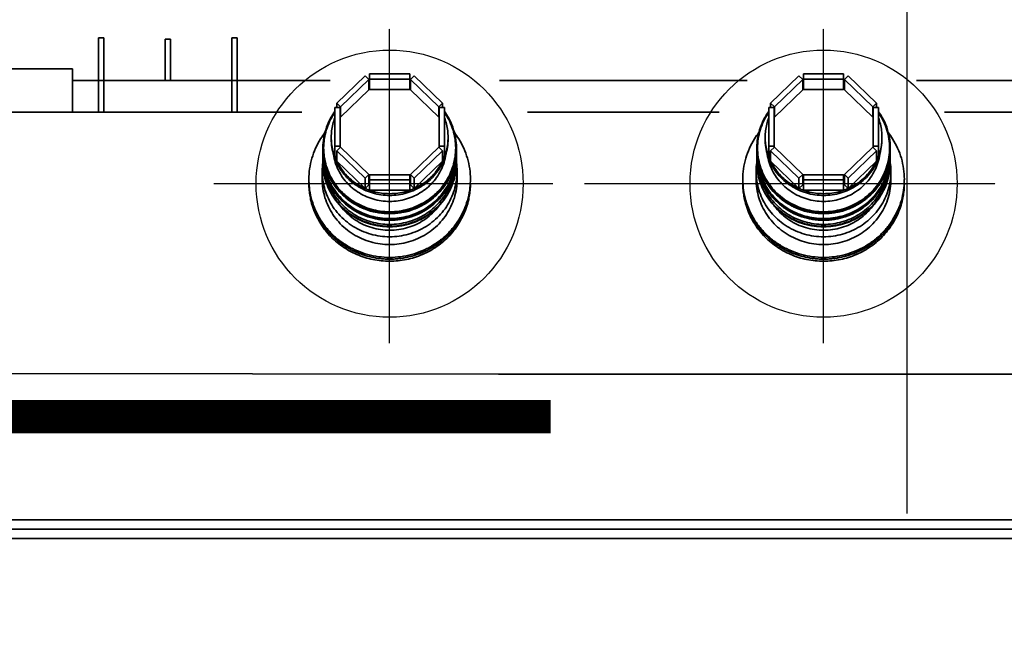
# Model space of a CAD drawing. Header units: inches. Extents: x -341304 to 31571016, y -692717 to 2132253.
# Tile 117 of 256: x 454671 to 457621, y -291339 to -289457. Entities that reach past the tile are written whole.
import ezdxf

# ---------------------------------------------------------------- set-up
doc = ezdxf.new("R2010")
doc.units = ezdxf.units.IN
doc.header["$MEASUREMENT"] = 0
for name, pattern in [('CENTER', [2, 1.25, -0.25, 0.25, -0.25]), ('CENTRE', [1.5, 0.75, -0.25, 0.25, -0.25]), ('DASHDOT', [1, 0.5, -0.25, 0, -0.25])]:
    doc.linetypes.add(name, pattern=pattern)

# ---------------------------------------------------------------- blocks, each defined once
blk = doc.blocks.new('tyyyy')
at = {"color": 230, "linetype": 'CENTER', "lineweight": 30, "ltscale": 0.8}
for p, q in [((-1270931, 587290.5), (-1270931, 588231.4)), ((-1269631, 587290.5), (-1269631, 588231.4)), ((-1271457.5, 587768), (-1270442, 587768)), ((-1270347.6, 587768), (-1269117, 587768))]:
    blk.add_line(p, q, dxfattribs=at)
at = {"color": 230, "linetype": 'Continuous', "lineweight": 35}
for p, q in [((-1271803.5, 587982.4), (-1271803.5, 588205.2)), ((-1271787.5, 588205.2), (-1271803.5, 588205.2)), ((-1271787.5, 587982.4), (-1271787.5, 588205.2)), ((-1271603.5, 588077.2), (-1271603.5, 588200.5)), ((-1271587.5, 588200.5), (-1271603.5, 588200.5)), ((-1271587.5, 588077.2), (-1271587.5, 588200.5)), ((-1271403.5, 587982.4), (-1271403.5, 588205.2)), ((-1271387.5, 588205.2), (-1271403.5, 588205.2)), ((-1271387.5, 587982.4), (-1271387.5, 588205.2)), ((-1272381, 588112.2), (-1271881, 588112.2)), ((-1271881, 588112.2), (-1271881, 587982.4)), ((-1271109.7, 588077.2), (-1271881, 588077.2)), ((-1271004.8, 588091.3), (-1271089.7, 588009.4)), ((-1271078.4, 587998.4), (-1270993.5, 588080.4)), ((-1270993.5, 588080.4), (-1271004.8, 588091.3)), ((-1270993.5, 588049.3), (-1270993.5, 588080.4)), ((-1270991, 588050.3), (-1270991, 588096.8)), ((-1270871, 588096.8), (-1270991, 588096.8)), ((-1270991, 588081.4), (-1270871, 588081.4)), ((-1270871, 588050.3), (-1270871, 588096.8)), ((-1270857.2, 588091.3), (-1270868.5, 588080.4)), ((-1270868.5, 588049.3), (-1270868.5, 588080.4)), ((-1270868.5, 588080.4), (-1270783.6, 587998.4)), ((-1270772.3, 588009.4), (-1270857.2, 588091.3)), ((-1269859.7, 588077.2), (-1270602.3, 588077.2)), ((-1269704.8, 588091.3), (-1269789.7, 588009.4)), ((-1269778.4, 587998.4), (-1269693.5, 588080.4)), ((-1269693.5, 588080.4), (-1269704.8, 588091.3)), ((-1269693.5, 588049.3), (-1269693.5, 588080.4)), ((-1269691, 588050.3), (-1269691, 588096.8)), ((-1269571, 588096.8), (-1269691, 588096.8)), ((-1269691, 588081.4), (-1269571, 588081.4)), ((-1269571, 588050.3), (-1269571, 588096.8)), ((-1269557.2, 588091.3), (-1269568.5, 588080.4)), ((-1269568.5, 588049.3), (-1269568.5, 588080.4)), ((-1269568.5, 588080.4), (-1269483.6, 587998.4)), ((-1269472.3, 588009.4), (-1269557.2, 588091.3)), ((-1268609.7, 588077.2), (-1269352.3, 588077.2)), ((-1271078.4, 587967.4), (-1270993.5, 588049.3)), ((-1270991, 588050.3), (-1270871, 588050.3)), ((-1270868.5, 588049.3), (-1270783.6, 587967.4)), ((-1269778.4, 587967.4), (-1269693.5, 588049.3)), ((-1269691, 588050.3), (-1269571, 588050.3)), ((-1269568.5, 588049.3), (-1269483.6, 587967.4)), ((-1271095.4, 587849), (-1271095.4, 587996)), ((-1271079.4, 587996), (-1271095.4, 587996)), ((-1271089.7, 587996), (-1271089.7, 588009.4)), ((-1271089.7, 588009.4), (-1271078.4, 587998.4)), ((-1271079.4, 587876.7), (-1271079.4, 587996)), ((-1271078.4, 587967.4), (-1271078.4, 587998.4)), ((-1270783.6, 587998.4), (-1270772.3, 588009.4)), ((-1270783.6, 587967.4), (-1270783.6, 587998.4)), ((-1270782.6, 587876.7), (-1270782.6, 587996)), ((-1270766.6, 587996), (-1270782.6, 587996)), ((-1270772.3, 587996), (-1270772.3, 588009.4)), ((-1270766.6, 587849), (-1270766.6, 587996)), ((-1269795.4, 587849), (-1269795.4, 587996)), ((-1269779.4, 587996), (-1269795.4, 587996)), ((-1269789.7, 587996), (-1269789.7, 588009.4)), ((-1269789.7, 588009.4), (-1269778.4, 587998.4)), ((-1269779.4, 587876.7), (-1269779.4, 587996)), ((-1269778.4, 587967.4), (-1269778.4, 587998.4)), ((-1269483.6, 587998.4), (-1269472.3, 588009.4)), ((-1269483.6, 587967.4), (-1269483.6, 587998.4)), ((-1269482.6, 587876.7), (-1269482.6, 587996)), ((-1269466.6, 587996), (-1269482.6, 587996)), ((-1269472.3, 587996), (-1269472.3, 588009.4)), ((-1269466.6, 587849), (-1269466.6, 587996)), ((-1271193.7, 587982.4), (-1273386, 587982.4)), ((-1271079.4, 587968.4), (-1271078.4, 587967.4)), ((-1270783.6, 587967.4), (-1270782.6, 587968.4)), ((-1269943.7, 587982.4), (-1270518.3, 587982.4)), ((-1269779.4, 587968.4), (-1269778.4, 587967.4)), ((-1269483.6, 587967.4), (-1269482.6, 587968.4)), ((-1268693.7, 587982.4), (-1269268.3, 587982.4)), ((-1271131, 587874.1), (-1271131, 587871.5)), ((-1271095.4, 587880.1), (-1271079.4, 587880.1)), ((-1271078.4, 587877.7), (-1271089.7, 587866.8)), ((-1270993.5, 587795.7), (-1271078.4, 587877.7)), ((-1270783.6, 587877.7), (-1270868.5, 587795.7)), ((-1270772.3, 587866.8), (-1270783.6, 587877.7)), ((-1270782.6, 587880.1), (-1270766.6, 587880.1)), ((-1270731, 587874.1), (-1270731, 587871.5)), ((-1269831, 587874.1), (-1269831, 587871.5)), ((-1269795.4, 587880.1), (-1269779.4, 587880.1)), ((-1269778.4, 587877.7), (-1269789.7, 587866.8)), ((-1269693.5, 587795.7), (-1269778.4, 587877.7)), ((-1269483.6, 587877.7), (-1269568.5, 587795.7)), ((-1269472.3, 587866.8), (-1269483.6, 587877.7)), ((-1269482.6, 587880.1), (-1269466.6, 587880.1)), ((-1269431, 587874.1), (-1269431, 587871.5)), ((-1271131, 587853.9), (-1271131, 587851.9)), ((-1271095.4, 587849), (-1271089.7, 587849)), ((-1271089.7, 587835.7), (-1271089.7, 587866.8)), ((-1271089.7, 587866.8), (-1271004.8, 587784.8)), ((-1270857.2, 587784.8), (-1270772.3, 587866.8)), ((-1270772.3, 587835.7), (-1270772.3, 587866.8)), ((-1270772.3, 587849), (-1270766.6, 587849)), ((-1270731, 587853.9), (-1270731, 587851.9)), ((-1269831, 587853.9), (-1269831, 587851.9)), ((-1269795.4, 587849), (-1269789.7, 587849)), ((-1269789.7, 587835.7), (-1269789.7, 587866.8)), ((-1269789.7, 587866.8), (-1269704.8, 587784.8)), ((-1269557.2, 587784.8), (-1269472.3, 587866.8)), ((-1269472.3, 587835.7), (-1269472.3, 587866.8)), ((-1269472.3, 587849), (-1269466.6, 587849)), ((-1269431, 587853.9), (-1269431, 587851.9)), ((-1271131, 587833.6), (-1271131, 587832.2)), ((-1271089.7, 587835.7), (-1271004.8, 587753.7)), ((-1270857.2, 587753.7), (-1270772.3, 587835.7)), ((-1270731, 587833.6), (-1270731, 587832.2)), ((-1269831, 587833.6), (-1269831, 587832.2)), ((-1269789.7, 587835.7), (-1269704.8, 587753.7)), ((-1269557.2, 587753.7), (-1269472.3, 587835.7)), ((-1269431, 587833.6), (-1269431, 587832.2)), ((-1271133, 587804.2), (-1271133, 587781)), ((-1271004.8, 587784.8), (-1270993.5, 587795.7)), ((-1271004.8, 587753.7), (-1271004.8, 587784.8)), ((-1270993.5, 587764.7), (-1270993.5, 587795.7)), ((-1270991, 587748.2), (-1270991, 587794.7)), ((-1270871, 587794.7), (-1270991, 587794.7)), ((-1270871, 587748.2), (-1270871, 587794.7)), ((-1270868.5, 587764.7), (-1270868.5, 587795.7)), ((-1270868.5, 587795.7), (-1270857.2, 587784.8)), ((-1270857.2, 587753.7), (-1270857.2, 587784.8)), ((-1270729, 587804.2), (-1270729, 587781)), ((-1269833, 587804.2), (-1269833, 587781)), ((-1269704.8, 587784.8), (-1269693.5, 587795.7)), ((-1269704.8, 587753.7), (-1269704.8, 587784.8)), ((-1269693.5, 587764.7), (-1269693.5, 587795.7)), ((-1269691, 587748.2), (-1269691, 587794.7)), ((-1269571, 587794.7), (-1269691, 587794.7)), ((-1269571, 587748.2), (-1269571, 587794.7)), ((-1269568.5, 587764.7), (-1269568.5, 587795.7)), ((-1269568.5, 587795.7), (-1269557.2, 587784.8)), ((-1269557.2, 587753.7), (-1269557.2, 587784.8)), ((-1269429, 587804.2), (-1269429, 587781)), ((-1271004.8, 587753.7), (-1270993.5, 587764.7)), ((-1270991, 587779.3), (-1270871, 587779.3)), ((-1270868.5, 587764.7), (-1270857.2, 587753.7)), ((-1269704.8, 587753.7), (-1269693.5, 587764.7)), ((-1269691, 587779.3), (-1269571, 587779.3)), ((-1269568.5, 587764.7), (-1269557.2, 587753.7)), ((-1270991, 587748.2), (-1270871, 587748.2)), ((-1269691, 587748.2), (-1269571, 587748.2)), ((-1270575.8, 587197.9), (-1273386, 587200.9)), ((-1270604.6, 587197.9), (-1268953, 587197.9)), ((-1266070.3, 586761.2), (-1272443.7, 586761.2)), ((-1265985.7, 586705.2), (-1272443.7, 586705.2))]:
    blk.add_line(p, q, dxfattribs=at)
at = {"color": 230, "linetype": 'CENTER', "lineweight": 35}
blk.add_line((-1265618.8, 586733.2), (-1272443.7, 586733.2), dxfattribs=at)
at = {"color": 230}
for centre in [(-1270931, 587768), (-1269631, 587768)]:
    blk.add_circle(centre, 400, dxfattribs=at)
at = {"color": 230, "linetype": 'Continuous', "lineweight": 35}
for points, start_tangent, end_tangent in [([(-1270993.5, 588064.9), (-1270991, 588065.8)], (0.938034, 0.346544), (0.943108, 0.332486)), ([(-1270871, 588065.8), (-1270868.5, 588064.9)], (0.943108, -0.332486), (0.938034, -0.346544)), ([(-1269693.5, 588064.9), (-1269691, 588065.8)], (0.938034, 0.346544), (0.943108, 0.332486)), ([(-1269571, 588065.8), (-1269568.5, 588064.9)], (0.943108, -0.332486), (0.938034, -0.346544)), ([(-1271131, 587875.1), (-1271128.3, 587905.9), (-1271120.2, 587936.8), (-1271106.9, 587966.1), (-1271095.9, 587983.5)], (0.005581, 0.999984), (0.578931, 0.815377)), ([(-1271128.8, 587874.9), (-1271126.8, 587902.1), (-1271120.8, 587928.7), (-1271110.9, 587954.3), (-1271097.4, 587978.2), (-1271095.6, 587980.9)], (0, 1), (0.567969, 0.82305)), ([(-1271106, 587907), (-1271104.8, 587926.7), (-1271101.3, 587946.1), (-1271095.4, 587965)], (0, 1), (0.353463, 0.935448)), ([(-1270766.6, 587965), (-1270760.7, 587946.1), (-1270757.2, 587926.7), (-1270756, 587907)], (0.353463, -0.935448), (0, -1)), ([(-1270766.4, 587980.9), (-1270764.6, 587978.2), (-1270751.1, 587954.3), (-1270741.2, 587928.7), (-1270735.2, 587902.1), (-1270733.2, 587874.9)], (0.567969, -0.82305), (0, -1)), ([(-1270766.1, 587983.5), (-1270755.1, 587966), (-1270741.8, 587936.8), (-1270733.7, 587905.9), (-1270731, 587875.1)], (0.578934, -0.815374), (0.005581, -0.999984)), ([(-1269831, 587875.1), (-1269828.3, 587905.9), (-1269820.2, 587936.8), (-1269806.9, 587966.1), (-1269795.9, 587983.5)], (0.005581, 0.999984), (0.578931, 0.815377)), ([(-1269828.8, 587874.9), (-1269826.8, 587902.1), (-1269820.8, 587928.7), (-1269810.9, 587954.3), (-1269797.4, 587978.2), (-1269795.6, 587980.9)], (0, 1), (0.567969, 0.82305)), ([(-1269806, 587907), (-1269804.8, 587926.7), (-1269801.3, 587946.1), (-1269795.4, 587965)], (0, 1), (0.353463, 0.935448)), ([(-1269466.6, 587965), (-1269460.7, 587946.1), (-1269457.2, 587926.7), (-1269456, 587907)], (0.353463, -0.935448), (0, -1)), ([(-1269466.4, 587980.9), (-1269464.6, 587978.2), (-1269451.1, 587954.3), (-1269441.2, 587928.7), (-1269435.2, 587902.1), (-1269433.2, 587874.9)], (0.567969, -0.82305), (0, -1)), ([(-1269466.1, 587983.5), (-1269455.1, 587966), (-1269441.8, 587936.8), (-1269433.7, 587905.9), (-1269431, 587875.1)], (0.578934, -0.815374), (0.005581, -0.999984)), ([(-1271173, 587781), (-1271170.7, 587812.8), (-1271164, 587844), (-1271153, 587874.1), (-1271137.8, 587902.4), (-1271124.8, 587921)], (0, 1), (0.612418, 0.790534)), ([(-1271106, 587907), (-1271105.9, 587901.8)], (0, -1), (0.031667, -0.999498)), ([(-1271106, 587901.8), (-1271104, 587876.6), (-1271098.2, 587852)], (0, -1), (0.304225, -0.9526)), ([(-1271105.9, 587901.8), (-1271104.8, 587887.3), (-1271101.3, 587867.9), (-1271095.4, 587849)], (0.031667, -0.999498), (0.353463, -0.935448)), ([(-1270766.6, 587849), (-1270760.7, 587867.9), (-1270757.2, 587887.3), (-1270756.1, 587901.8)], (0.353463, 0.935448), (0.031667, 0.999498)), ([(-1270763.8, 587852), (-1270758, 587876.6), (-1270756, 587901.8)], (0.304225, 0.9526), (0, 1)), ([(-1270756.1, 587901.8), (-1270756, 587907)], (0.031667, 0.999498), (0, 1)), ([(-1270737.2, 587921), (-1270724.2, 587902.4), (-1270709, 587874.1), (-1270698, 587844), (-1270691.3, 587812.8), (-1270689, 587781)], (0.612416, -0.790535), (0, -1)), ([(-1269873, 587781), (-1269870.7, 587812.8), (-1269864, 587844), (-1269853, 587874.1), (-1269837.8, 587902.4), (-1269824.8, 587921)], (0, 1), (0.612418, 0.790534)), ([(-1269806, 587907), (-1269805.9, 587901.8)], (0, -1), (0.031667, -0.999498)), ([(-1269806, 587901.8), (-1269804, 587876.6), (-1269798.2, 587852)], (0, -1), (0.304225, -0.9526)), ([(-1269805.9, 587901.8), (-1269804.8, 587887.3), (-1269801.3, 587867.9), (-1269795.4, 587849)], (0.031667, -0.999498), (0.353463, -0.935448)), ([(-1269466.6, 587849), (-1269460.7, 587867.9), (-1269457.2, 587887.3), (-1269456.1, 587901.8)], (0.353463, 0.935448), (0.031667, 0.999498)), ([(-1269463.8, 587852), (-1269458, 587876.6), (-1269456, 587901.8)], (0.304225, 0.9526), (0, 1)), ([(-1269456.1, 587901.8), (-1269456, 587907)], (0.031667, 0.999498), (0, 1)), ([(-1269437.2, 587921), (-1269424.2, 587902.4), (-1269409, 587874.1), (-1269398, 587844), (-1269391.3, 587812.8), (-1269389, 587781)], (0.612416, -0.790535), (0, -1)), ([(-1271131, 587874.1), (-1271131, 587875.1)], (0, 1), (0.005581, 0.999984)), ([(-1271131, 587874.1), (-1271131, 587871.5)], (0, -1), (0.013566, -0.999908)), ([(-1270731, 587871.5), (-1270733.7, 587839.7), (-1270741.8, 587808.8), (-1270755.1, 587779.5), (-1270773.1, 587752.8), (-1270795.5, 587729.2), (-1270821.6, 587709.6), (-1270850.7, 587694.4), (-1270881.9, 587684), (-1270914.5, 587678.7), (-1270947.6, 587678.7), (-1270980.2, 587684), (-1271011.4, 587694.4), (-1271040.5, 587709.6), (-1271066.5, 587729.3), (-1271088.9, 587752.8), (-1271106.9, 587779.5), (-1271120.2, 587808.8), (-1271128.3, 587839.7), (-1271131, 587871.5)], (0, -1), (0, 1)), ([(-1271131, 587871.5), (-1271129, 587844), (-1271122.9, 587817.1), (-1271112.9, 587791.3), (-1271099.3, 587767.1), (-1271082.2, 587745), (-1271062, 587725.5), (-1271039.1, 587709), (-1271014.1, 587695.8), (-1270987.3, 587686.2), (-1270959.5, 587680.3), (-1270931, 587678.4), (-1270902.5, 587680.3), (-1270874.7, 587686.2), (-1270847.9, 587695.8), (-1270822.9, 587709), (-1270800, 587725.5), (-1270779.9, 587745), (-1270762.8, 587767.1), (-1270749.1, 587791.3), (-1270739.1, 587817.1), (-1270733, 587844), (-1270731, 587871.5)], (0, -1), (0, 1)), ([(-1271131, 587871.5), (-1271130, 587855.2)], (0.013566, -0.999908), (0.100873, -0.994899)), ([(-1271128.8, 587874.9), (-1271126.8, 587847.7), (-1271120.8, 587821.1), (-1271110.9, 587795.6), (-1271097.4, 587771.6), (-1271080.5, 587749.8), (-1271060.5, 587730.6), (-1271037.9, 587714.2), (-1271013.2, 587701.2), (-1270986.7, 587691.6), (-1270959.1, 587685.8), (-1270931, 587683.9), (-1270902.9, 587685.8), (-1270875.3, 587691.6), (-1270848.8, 587701.2), (-1270824.1, 587714.2), (-1270801.5, 587730.6), (-1270781.5, 587749.8), (-1270764.6, 587771.6), (-1270751.1, 587795.6), (-1270741.2, 587821.1), (-1270735.2, 587847.7), (-1270733.2, 587874.9)], (0, -1), (0, 1)), ([(-1270732, 587855.2), (-1270731, 587871.5)], (0.100827, 0.994904), (0.013566, 0.999908)), ([(-1270731, 587875.1), (-1270731, 587874.1)], (0.005581, -0.999984), (0, -1)), ([(-1270731, 587871.5), (-1270731, 587874.1)], (0.013566, 0.999908), (0, 1)), ([(-1269831, 587874.1), (-1269831, 587875.1)], (0, 1), (0.005581, 0.999984)), ([(-1269831, 587874.1), (-1269831, 587871.5)], (0, -1), (0.013566, -0.999908)), ([(-1269431, 587871.5), (-1269433.7, 587839.7), (-1269441.8, 587808.8), (-1269455.1, 587779.5), (-1269473.1, 587752.8), (-1269495.5, 587729.2), (-1269521.6, 587709.6), (-1269550.7, 587694.4), (-1269581.9, 587684), (-1269614.5, 587678.7), (-1269647.6, 587678.7), (-1269680.2, 587684), (-1269711.4, 587694.4), (-1269740.5, 587709.6), (-1269766.5, 587729.3), (-1269788.9, 587752.8), (-1269806.9, 587779.5), (-1269820.2, 587808.8), (-1269828.3, 587839.7), (-1269831, 587871.5)], (0, -1), (0, 1)), ([(-1269831, 587871.5), (-1269829, 587844), (-1269822.9, 587817.1), (-1269812.9, 587791.3), (-1269799.3, 587767.1), (-1269782.2, 587745), (-1269762, 587725.5), (-1269739.1, 587709), (-1269714.1, 587695.8), (-1269687.3, 587686.2), (-1269659.5, 587680.3), (-1269631, 587678.4), (-1269602.5, 587680.3), (-1269574.7, 587686.2), (-1269547.9, 587695.8), (-1269522.9, 587709), (-1269500, 587725.5), (-1269479.9, 587745), (-1269462.8, 587767.1), (-1269449.1, 587791.3), (-1269439.1, 587817.1), (-1269433, 587844), (-1269431, 587871.5)], (0, -1), (0, 1)), ([(-1269831, 587871.5), (-1269830, 587855.2)], (0.013566, -0.999908), (0.100873, -0.994899)), ([(-1269828.8, 587874.9), (-1269826.8, 587847.7), (-1269820.8, 587821.1), (-1269810.9, 587795.6), (-1269797.4, 587771.6), (-1269780.5, 587749.8), (-1269760.5, 587730.6), (-1269737.9, 587714.2), (-1269713.2, 587701.2), (-1269686.7, 587691.6), (-1269659.1, 587685.8), (-1269631, 587683.9), (-1269602.9, 587685.8), (-1269575.3, 587691.6), (-1269548.8, 587701.2), (-1269524.1, 587714.2), (-1269501.5, 587730.6), (-1269481.5, 587749.8), (-1269464.6, 587771.6), (-1269451.1, 587795.6), (-1269441.2, 587821.1), (-1269435.2, 587847.7), (-1269433.2, 587874.9)], (0, -1), (0, 1)), ([(-1269432, 587855.2), (-1269431, 587871.5)], (0.100827, 0.994904), (0.013566, 0.999908)), ([(-1269431, 587875.1), (-1269431, 587874.1)], (0.005581, -0.999984), (0, -1)), ([(-1269431, 587871.5), (-1269431, 587874.1)], (0.013566, 0.999908), (0, 1)), ([(-1271131, 587854.8), (-1271130.8, 587862.7)], (0.004868, 0.999988), (0.047504, 0.998871)), ([(-1271131, 587853.9), (-1271131, 587854.8)], (0, 1), (0.004868, 0.999988)), ([(-1271131, 587853.9), (-1271131, 587851.9)], (0, -1), (0.010668, -0.999943)), ([(-1270731, 587851.9), (-1270733.7, 587820), (-1270741.8, 587789.1), (-1270755.1, 587759.8), (-1270773.1, 587733.1), (-1270795.5, 587709.6), (-1270821.6, 587689.9), (-1270850.7, 587674.7), (-1270881.9, 587664.3), (-1270914.5, 587659.1), (-1270947.6, 587659.1), (-1270980.2, 587664.3), (-1271011.4, 587674.7), (-1271040.5, 587690), (-1271066.5, 587709.6), (-1271088.9, 587733.1), (-1271106.9, 587759.9), (-1271120.2, 587789.1), (-1271128.3, 587820.1), (-1271131, 587851.9)], (0, -1), (0, 1)), ([(-1271131, 587851.9), (-1271130.4, 587839)], (0.010668, -0.999943), (0.079394, -0.996843)), ([(-1271131, 587851.9), (-1271129, 587824.4), (-1271122.9, 587797.4), (-1271112.9, 587771.6), (-1271099.3, 587747.4), (-1271082.2, 587725.4), (-1271062, 587705.9), (-1271039.1, 587689.3), (-1271014.1, 587676.1), (-1270987.3, 587666.5), (-1270959.5, 587660.6), (-1270931, 587658.7), (-1270902.5, 587660.6), (-1270874.7, 587666.5), (-1270847.9, 587676.1), (-1270822.9, 587689.3), (-1270800, 587705.9), (-1270779.9, 587725.4), (-1270762.8, 587747.4), (-1270749.1, 587771.6), (-1270739.1, 587797.4), (-1270733, 587824.4), (-1270731, 587851.9)], (0, -1), (0, 1)), ([(-1271131, 587833.6), (-1271130.8, 587842.8)], (0, 1), (0.049097, 0.998794)), ([(-1271130.4, 587839), (-1271129, 587826.4), (-1271128.8, 587825.3)], (0.079394, -0.996843), (0.15289, -0.988243)), ([(-1271130, 587855.2), (-1271129, 587846.6), (-1271128.9, 587845.9)], (0.100873, -0.994899), (0.151091, -0.98852)), ([(-1271128.9, 587845.9), (-1271122.9, 587819.6), (-1271112.9, 587793.8), (-1271099.3, 587769.6), (-1271082.2, 587747.6), (-1271062, 587728.1), (-1271039.1, 587711.6), (-1271014.1, 587698.3), (-1270987.3, 587688.7), (-1270959.5, 587682.9), (-1270931, 587680.9), (-1270902.5, 587682.9), (-1270874.7, 587688.7), (-1270847.9, 587698.3), (-1270822.9, 587711.6), (-1270800, 587728.1), (-1270779.9, 587747.6), (-1270762.8, 587769.6), (-1270749.1, 587793.8), (-1270739.1, 587819.6), (-1270733.1, 587845.9)], (0.151091, -0.98852), (0.151097, 0.988519)), ([(-1271100.1, 587858.9), (-1271099.6, 587855), (-1271093.9, 587831), (-1271084.6, 587808.1), (-1271071.9, 587786.8), (-1271056, 587767.6), (-1271037.3, 587750.8), (-1271016.2, 587737), (-1270993.3, 587726.3), (-1270968.9, 587719), (-1270943.7, 587715.4), (-1270918.3, 587715.4), (-1270893.1, 587719), (-1270868.7, 587726.3), (-1270845.8, 587737), (-1270824.7, 587750.8), (-1270806, 587767.6), (-1270790.2, 587786.8), (-1270777.4, 587808.1), (-1270768.1, 587831), (-1270762.4, 587855), (-1270761.9, 587858.9)], (0.129491, -0.991581), (0.129491, 0.991581)), ([(-1271098.2, 587852), (-1271097, 587848.4)], (0.304225, -0.9526), (0.326104, -0.945334)), ([(-1271097, 587848.4), (-1271091.7, 587834.9)], (0.326104, -0.945334), (0.407764, -0.913088)), ([(-1271095.4, 587849), (-1271092.7, 587842.3), (-1271089.7, 587835.7)], (0.353463, -0.935448), (0.433928, -0.900948)), ([(-1270772.3, 587835.7), (-1270769.3, 587842.3), (-1270766.6, 587849)], (0.433928, 0.900948), (0.353463, 0.935448)), ([(-1270770.3, 587834.9), (-1270765, 587848.4)], (0.407764, 0.913088), (0.326104, 0.945334)), ([(-1270765, 587848.4), (-1270763.8, 587852)], (0.326104, 0.945334), (0.304225, 0.9526)), ([(-1270733.2, 587825.3), (-1270733, 587826.4), (-1270731.6, 587839)], (0.152896, 0.988242), (0.079358, 0.996846)), ([(-1270733.1, 587845.9), (-1270733, 587846.6), (-1270732, 587855.2)], (0.151097, 0.988519), (0.100827, 0.994904)), ([(-1270731.6, 587839), (-1270731, 587851.9)], (0.079358, 0.996846), (0.010668, 0.999943)), ([(-1270731.2, 587862.7), (-1270731, 587854.8)], (0.047507, -0.998871), (0.004868, -0.999988)), ([(-1270731.2, 587842.8), (-1270731, 587833.6)], (0.049101, -0.998794), (0, -1)), ([(-1270731, 587854.8), (-1270731, 587853.9)], (0.004868, -0.999988), (0, -1)), ([(-1270731, 587851.9), (-1270731, 587853.9)], (0.010668, 0.999943), (0, 1)), ([(-1269831, 587854.8), (-1269830.8, 587862.7)], (0.004868, 0.999988), (0.047504, 0.998871)), ([(-1269831, 587853.9), (-1269831, 587854.8)], (0, 1), (0.004868, 0.999988)), ([(-1269831, 587853.9), (-1269831, 587851.9)], (0, -1), (0.010668, -0.999943)), ([(-1269431, 587851.9), (-1269433.7, 587820), (-1269441.8, 587789.1), (-1269455.1, 587759.8), (-1269473.1, 587733.1), (-1269495.5, 587709.6), (-1269521.6, 587689.9), (-1269550.7, 587674.7), (-1269581.9, 587664.3), (-1269614.5, 587659.1), (-1269647.6, 587659.1), (-1269680.2, 587664.3), (-1269711.4, 587674.7), (-1269740.5, 587690), (-1269766.5, 587709.6), (-1269788.9, 587733.1), (-1269806.9, 587759.9), (-1269820.2, 587789.1), (-1269828.3, 587820.1), (-1269831, 587851.9)], (0, -1), (0, 1)), ([(-1269831, 587851.9), (-1269830.4, 587839)], (0.010668, -0.999943), (0.079394, -0.996843)), ([(-1269831, 587851.9), (-1269829, 587824.4), (-1269822.9, 587797.4), (-1269812.9, 587771.6), (-1269799.3, 587747.4), (-1269782.2, 587725.4), (-1269762, 587705.9), (-1269739.1, 587689.3), (-1269714.1, 587676.1), (-1269687.3, 587666.5), (-1269659.5, 587660.6), (-1269631, 587658.7), (-1269602.5, 587660.6), (-1269574.7, 587666.5), (-1269547.9, 587676.1), (-1269522.9, 587689.3), (-1269500, 587705.9), (-1269479.9, 587725.4), (-1269462.8, 587747.4), (-1269449.1, 587771.6), (-1269439.1, 587797.4), (-1269433, 587824.4), (-1269431, 587851.9)], (0, -1), (0, 1)), ([(-1269831, 587833.6), (-1269830.8, 587842.8)], (0, 1), (0.049097, 0.998794)), ([(-1269830.4, 587839), (-1269829, 587826.4), (-1269828.8, 587825.3)], (0.079394, -0.996843), (0.15289, -0.988243)), ([(-1269830, 587855.2), (-1269829, 587846.6), (-1269828.9, 587845.9)], (0.100873, -0.994899), (0.151091, -0.98852)), ([(-1269828.9, 587845.9), (-1269822.9, 587819.6), (-1269812.9, 587793.8), (-1269799.3, 587769.6), (-1269782.2, 587747.6), (-1269762, 587728.1), (-1269739.1, 587711.6), (-1269714.1, 587698.3), (-1269687.3, 587688.7), (-1269659.5, 587682.9), (-1269631, 587680.9), (-1269602.5, 587682.9), (-1269574.7, 587688.7), (-1269547.9, 587698.3), (-1269522.9, 587711.6), (-1269500, 587728.1), (-1269479.9, 587747.6), (-1269462.8, 587769.6), (-1269449.1, 587793.8), (-1269439.1, 587819.6), (-1269433.1, 587845.9)], (0.151091, -0.98852), (0.151097, 0.988519)), ([(-1269800.1, 587858.9), (-1269799.6, 587855), (-1269793.9, 587831), (-1269784.6, 587808.1), (-1269771.9, 587786.8), (-1269756, 587767.6), (-1269737.3, 587750.8), (-1269716.2, 587737), (-1269693.3, 587726.3), (-1269668.9, 587719), (-1269643.7, 587715.4), (-1269618.3, 587715.4), (-1269593.1, 587719), (-1269568.7, 587726.3), (-1269545.8, 587737), (-1269524.7, 587750.8), (-1269506, 587767.6), (-1269490.2, 587786.8), (-1269477.4, 587808.1), (-1269468.1, 587831), (-1269462.4, 587855), (-1269461.9, 587858.9)], (0.129491, -0.991581), (0.129491, 0.991581)), ([(-1269798.2, 587852), (-1269797, 587848.4)], (0.304225, -0.9526), (0.326104, -0.945334)), ([(-1269797, 587848.4), (-1269791.7, 587834.9)], (0.326104, -0.945334), (0.407764, -0.913088)), ([(-1269795.4, 587849), (-1269792.7, 587842.3), (-1269789.7, 587835.7)], (0.353463, -0.935448), (0.433928, -0.900948)), ([(-1269472.3, 587835.7), (-1269469.3, 587842.3), (-1269466.6, 587849)], (0.433928, 0.900948), (0.353463, 0.935448)), ([(-1269470.3, 587834.9), (-1269465, 587848.4)], (0.407764, 0.913088), (0.326104, 0.945334)), ([(-1269465, 587848.4), (-1269463.8, 587852)], (0.326104, 0.945334), (0.304225, 0.9526)), ([(-1269433.2, 587825.3), (-1269433, 587826.4), (-1269431.6, 587839)], (0.152896, 0.988242), (0.079358, 0.996846)), ([(-1269433.1, 587845.9), (-1269433, 587846.6), (-1269432, 587855.2)], (0.151097, 0.988519), (0.100827, 0.994904)), ([(-1269431.6, 587839), (-1269431, 587851.9)], (0.079358, 0.996846), (0.010668, 0.999943)), ([(-1269431.2, 587862.7), (-1269431, 587854.8)], (0.047507, -0.998871), (0.004868, -0.999988)), ([(-1269431.2, 587842.8), (-1269431, 587833.6)], (0.049101, -0.998794), (0, -1)), ([(-1269431, 587854.8), (-1269431, 587853.9)], (0.004868, -0.999988), (0, -1)), ([(-1269431, 587851.9), (-1269431, 587853.9)], (0.010668, 0.999943), (0, 1)), ([(-1271133, 587804.2), (-1271131, 587831.8)], (0, 1), (0.145867, 0.989304)), ([(-1271131, 587833.6), (-1271131, 587832.2)], (0, -1), (0.007416, -0.999972)), ([(-1270731, 587832.2), (-1270733.7, 587800.4), (-1270741.8, 587769.4), (-1270755.1, 587740.2), (-1270773.1, 587713.4), (-1270795.5, 587689.9), (-1270821.6, 587670.3), (-1270850.7, 587655), (-1270881.9, 587644.7), (-1270914.5, 587639.4), (-1270947.6, 587639.4), (-1270980.2, 587644.7), (-1271011.4, 587655.1), (-1271040.5, 587670.3), (-1271066.5, 587689.9), (-1271088.9, 587713.4), (-1271106.9, 587740.2), (-1271120.2, 587769.4), (-1271128.3, 587800.4), (-1271131, 587832.2)], (0, -1), (0, 1)), ([(-1271131, 587832.2), (-1271130.7, 587823.3)], (0.007416, -0.999972), (0.055235, -0.998473)), ([(-1271131, 587832.2), (-1271129, 587804.7), (-1271122.9, 587777.8), (-1271112.9, 587751.9), (-1271099.3, 587727.8), (-1271082.2, 587705.7), (-1271062, 587686.2), (-1271039.1, 587669.7), (-1271014.1, 587656.5), (-1270987.3, 587646.8), (-1270959.5, 587641), (-1270931, 587639), (-1270902.5, 587641), (-1270874.7, 587646.8), (-1270847.9, 587656.5), (-1270822.9, 587669.7), (-1270800, 587686.2), (-1270779.9, 587705.7), (-1270762.8, 587727.8), (-1270749.1, 587751.9), (-1270739.1, 587777.8), (-1270733, 587804.7), (-1270731, 587832.2)], (0, -1), (0, 1)), ([(-1271130.7, 587823.3), (-1271129, 587806.1), (-1271128.7, 587804.6)], (0.055235, -0.998473), (0.154908, -0.987929)), ([(-1271128.8, 587825.3), (-1271123, 587799.8)], (0.15289, -0.988243), (0.288798, -0.95739)), ([(-1271128.3, 587837.9), (-1271127, 587827.4), (-1271121, 587800.7), (-1271111.2, 587775.1), (-1271097.6, 587751.2), (-1271080.7, 587729.3), (-1271060.7, 587710), (-1271038.1, 587693.7), (-1271013.3, 587680.6), (-1270986.8, 587671), (-1270959.2, 587665.2), (-1270931, 587663.3), (-1270902.8, 587665.2), (-1270875.2, 587671), (-1270848.7, 587680.6), (-1270823.9, 587693.7), (-1270801.3, 587710), (-1270781.3, 587729.3), (-1270764.4, 587751.2), (-1270750.8, 587775.1), (-1270741, 587800.7), (-1270735, 587827.4), (-1270733.7, 587837.9)], (0.090144, -0.995929), (0.090148, 0.995928)), ([(-1271091.7, 587834.9), (-1271088.7, 587828.5), (-1271075.6, 587806.6), (-1271059.3, 587786.8), (-1271040.1, 587769.7), (-1271018.5, 587755.4), (-1270994.9, 587744.5), (-1270969.9, 587737), (-1270944.1, 587733.3), (-1270917.9, 587733.3), (-1270892.1, 587737), (-1270867.1, 587744.5), (-1270843.5, 587755.4), (-1270821.9, 587769.7), (-1270802.7, 587786.8), (-1270786.4, 587806.6), (-1270773.3, 587828.5), (-1270770.3, 587834.9)], (0.407764, -0.913088), (0.407764, 0.913088)), ([(-1271089.7, 587835.7), (-1271077.8, 587815), (-1271063.1, 587796.1), (-1271045.8, 587779.4), (-1271026.2, 587765.2), (-1271004.8, 587753.7)], (0.433928, -0.900948), (0.912136, -0.409888)), ([(-1270857.2, 587753.7), (-1270835.8, 587765.2), (-1270816.2, 587779.4), (-1270798.9, 587796.1), (-1270784.2, 587815), (-1270772.3, 587835.7)], (0.912136, 0.409888), (0.433928, 0.900948)), ([(-1270739, 587799.8), (-1270733.2, 587825.3)], (0.288726, 0.957412), (0.152896, 0.988242)), ([(-1270733.3, 587804.6), (-1270733, 587806.1), (-1270731.3, 587823.3)], (0.154914, 0.987928), (0.05521, 0.998475)), ([(-1270731.3, 587823.3), (-1270731, 587832.2)], (0.05521, 0.998475), (0.007416, 0.999972)), ([(-1270731, 587832.2), (-1270731, 587833.6)], (0.007416, 0.999972), (0, 1)), ([(-1270731, 587831.8), (-1270729, 587804.2)], (0.145867, -0.989304), (0, -1)), ([(-1269833, 587804.2), (-1269831, 587831.8)], (0, 1), (0.145867, 0.989304)), ([(-1269831, 587833.6), (-1269831, 587832.2)], (0, -1), (0.007416, -0.999972)), ([(-1269431, 587832.2), (-1269433.7, 587800.4), (-1269441.8, 587769.4), (-1269455.1, 587740.2), (-1269473.1, 587713.4), (-1269495.5, 587689.9), (-1269521.6, 587670.3), (-1269550.7, 587655), (-1269581.9, 587644.7), (-1269614.5, 587639.4), (-1269647.6, 587639.4), (-1269680.2, 587644.7), (-1269711.4, 587655.1), (-1269740.5, 587670.3), (-1269766.5, 587689.9), (-1269788.9, 587713.4), (-1269806.9, 587740.2), (-1269820.2, 587769.4), (-1269828.3, 587800.4), (-1269831, 587832.2)], (0, -1), (0, 1)), ([(-1269831, 587832.2), (-1269830.7, 587823.3)], (0.007416, -0.999972), (0.055235, -0.998473)), ([(-1269831, 587832.2), (-1269829, 587804.7), (-1269822.9, 587777.8), (-1269812.9, 587751.9), (-1269799.3, 587727.8), (-1269782.2, 587705.7), (-1269762, 587686.2), (-1269739.1, 587669.7), (-1269714.1, 587656.5), (-1269687.3, 587646.8), (-1269659.5, 587641), (-1269631, 587639), (-1269602.5, 587641), (-1269574.7, 587646.8), (-1269547.9, 587656.5), (-1269522.9, 587669.7), (-1269500, 587686.2), (-1269479.9, 587705.7), (-1269462.8, 587727.8), (-1269449.1, 587751.9), (-1269439.1, 587777.8), (-1269433, 587804.7), (-1269431, 587832.2)], (0, -1), (0, 1)), ([(-1269830.7, 587823.3), (-1269829, 587806.1), (-1269828.7, 587804.6)], (0.055235, -0.998473), (0.154908, -0.987929)), ([(-1269828.8, 587825.3), (-1269823, 587799.8)], (0.15289, -0.988243), (0.288798, -0.95739)), ([(-1269828.3, 587837.9), (-1269827, 587827.4), (-1269821, 587800.7), (-1269811.2, 587775.1), (-1269797.6, 587751.2), (-1269780.7, 587729.3), (-1269760.7, 587710), (-1269738.1, 587693.7), (-1269713.3, 587680.6), (-1269686.8, 587671), (-1269659.2, 587665.2), (-1269631, 587663.3), (-1269602.8, 587665.2), (-1269575.2, 587671), (-1269548.7, 587680.6), (-1269523.9, 587693.7), (-1269501.3, 587710), (-1269481.3, 587729.3), (-1269464.4, 587751.2), (-1269450.8, 587775.1), (-1269441, 587800.7), (-1269435, 587827.4), (-1269433.7, 587837.9)], (0.090144, -0.995929), (0.090148, 0.995928)), ([(-1269791.7, 587834.9), (-1269788.7, 587828.5), (-1269775.6, 587806.6), (-1269759.3, 587786.8), (-1269740.1, 587769.7), (-1269718.5, 587755.4), (-1269694.9, 587744.5), (-1269669.9, 587737), (-1269644.1, 587733.3), (-1269617.9, 587733.3), (-1269592.1, 587737), (-1269567.1, 587744.5), (-1269543.5, 587755.4), (-1269521.9, 587769.7), (-1269502.7, 587786.8), (-1269486.4, 587806.6), (-1269473.3, 587828.5), (-1269470.3, 587834.9)], (0.407764, -0.913088), (0.407764, 0.913088)), ([(-1269789.7, 587835.7), (-1269777.8, 587815), (-1269763.1, 587796.1), (-1269745.8, 587779.4), (-1269726.2, 587765.2), (-1269704.8, 587753.7)], (0.433928, -0.900948), (0.912136, -0.409888)), ([(-1269557.2, 587753.7), (-1269535.8, 587765.2), (-1269516.2, 587779.4), (-1269498.9, 587796.1), (-1269484.2, 587815), (-1269472.3, 587835.7)], (0.912136, 0.409888), (0.433928, 0.900948)), ([(-1269439, 587799.8), (-1269433.2, 587825.3)], (0.288726, 0.957412), (0.152896, 0.988242)), ([(-1269433.3, 587804.6), (-1269433, 587806.1), (-1269431.3, 587823.3)], (0.154914, 0.987928), (0.05521, 0.998475)), ([(-1269431.3, 587823.3), (-1269431, 587832.2)], (0.05521, 0.998475), (0.007416, 0.999972)), ([(-1269431, 587832.2), (-1269431, 587833.6)], (0.007416, 0.999972), (0, 1)), ([(-1269431, 587831.8), (-1269429, 587804.2)], (0.145867, -0.989304), (0, -1)), ([(-1271173, 587781), (-1271172.9, 587775.8)], (0, -1), (0.022892, -0.999738)), ([(-1271133, 587804.2), (-1271131.6, 587781)], (0, -1), (0.122981, -0.992409)), ([(-1271133, 587781), (-1271130.9, 587753.2), (-1271124.8, 587726), (-1271114.7, 587699.9), (-1271100.9, 587675.5), (-1271083.7, 587653.2), (-1271063.3, 587633.5), (-1271040.2, 587616.8), (-1271014.9, 587603.5), (-1270987.9, 587593.7), (-1270959.7, 587587.8), (-1270931, 587585.8), (-1270902.3, 587587.8), (-1270874.1, 587593.7), (-1270847.1, 587603.5), (-1270821.8, 587616.8), (-1270798.7, 587633.5), (-1270778.3, 587653.2), (-1270761.1, 587675.5), (-1270747.3, 587699.9), (-1270737.2, 587726), (-1270731.1, 587753.2), (-1270729, 587781)], (0, -1), (0, 1)), ([(-1271131.6, 587781), (-1271130.9, 587776.5), (-1271124.8, 587749.3), (-1271114.7, 587723.2), (-1271100.9, 587698.8), (-1271083.7, 587676.5), (-1271063.3, 587656.8), (-1271040.2, 587640.1), (-1271014.9, 587626.8), (-1270987.9, 587617), (-1270959.7, 587611.1), (-1270931, 587609.1), (-1270902.3, 587611.1), (-1270874.1, 587617), (-1270847.1, 587626.8), (-1270821.8, 587640.1), (-1270798.7, 587656.8), (-1270778.3, 587676.5), (-1270761.1, 587698.8), (-1270747.3, 587723.2), (-1270737.2, 587749.3), (-1270731.1, 587776.5), (-1270730.4, 587781)], (0.122981, -0.992409), (0.122981, 0.992409)), ([(-1271128.7, 587804.6), (-1271124.3, 587783.8)], (0.154908, -0.987929), (0.265902, -0.964)), ([(-1271124.3, 587783.8), (-1271122.9, 587779.2), (-1271122.5, 587777.7)], (0.265902, -0.964), (0.298428, -0.954432)), ([(-1271123.4, 587799.7), (-1271118.9, 587781.9), (-1271109.2, 587756.6), (-1271095.8, 587732.9), (-1271079, 587711.3), (-1271059.3, 587692.2), (-1271036.9, 587676), (-1271012.4, 587663.1), (-1270986.2, 587653.6), (-1270958.9, 587647.9), (-1270931, 587646), (-1270903.1, 587647.9), (-1270875.8, 587653.6), (-1270849.6, 587663.1), (-1270825.1, 587676), (-1270802.7, 587692.2), (-1270783, 587711.3), (-1270766.2, 587732.9), (-1270752.8, 587756.6), (-1270743.1, 587781.9), (-1270738.6, 587799.7)], (0.193777, -0.981046), (0.193701, 0.981061)), ([(-1271123, 587799.8), (-1271122.9, 587799.3)], (0.288798, -0.95739), (0.291489, -0.956574)), ([(-1271122.9, 587799.3), (-1271112.9, 587773.6), (-1271099.3, 587749.4), (-1271082.2, 587727.4), (-1271062, 587707.9), (-1271039.1, 587691.3), (-1271014.1, 587678.1), (-1270987.3, 587668.5), (-1270959.5, 587662.6), (-1270931, 587660.7), (-1270902.5, 587662.6), (-1270874.7, 587668.5), (-1270847.9, 587678.1), (-1270822.9, 587691.3), (-1270800, 587707.9), (-1270779.9, 587727.4), (-1270762.8, 587749.4), (-1270749.1, 587773.6), (-1270739.1, 587799.3)], (0.291489, -0.956574), (0.291512, 0.956567)), ([(-1270739.5, 587777.7), (-1270739.1, 587779.2), (-1270737.7, 587783.9)], (0.298453, 0.954424), (0.265848, 0.964015)), ([(-1270739.1, 587799.3), (-1270739, 587799.8)], (0.291512, 0.956567), (0.288726, 0.957412)), ([(-1270737.7, 587783.9), (-1270733.3, 587804.6)], (0.265848, 0.964015), (0.154914, 0.987928)), ([(-1270730.4, 587781), (-1270729, 587804.2)], (0.122981, 0.992409), (0, 1)), ([(-1270689.1, 587775.8), (-1270689, 587781)], (0.022892, 0.999738), (0, 1)), ([(-1269873, 587781), (-1269872.9, 587775.8)], (0, -1), (0.022892, -0.999738)), ([(-1269833, 587804.2), (-1269831.6, 587781)], (0, -1), (0.122981, -0.992409)), ([(-1269833, 587781), (-1269830.9, 587753.2), (-1269824.8, 587726), (-1269814.7, 587699.9), (-1269800.9, 587675.5), (-1269783.7, 587653.2), (-1269763.3, 587633.5), (-1269740.2, 587616.8), (-1269714.9, 587603.5), (-1269687.9, 587593.7), (-1269659.7, 587587.8), (-1269631, 587585.8), (-1269602.3, 587587.8), (-1269574.1, 587593.7), (-1269547.1, 587603.5), (-1269521.8, 587616.8), (-1269498.7, 587633.5), (-1269478.3, 587653.2), (-1269461.1, 587675.5), (-1269447.3, 587699.9), (-1269437.2, 587726), (-1269431.1, 587753.2), (-1269429, 587781)], (0, -1), (0, 1)), ([(-1269831.6, 587781), (-1269830.9, 587776.5), (-1269824.8, 587749.3), (-1269814.7, 587723.2), (-1269800.9, 587698.8), (-1269783.7, 587676.5), (-1269763.3, 587656.8), (-1269740.2, 587640.1), (-1269714.9, 587626.8), (-1269687.9, 587617), (-1269659.7, 587611.1), (-1269631, 587609.1), (-1269602.3, 587611.1), (-1269574.1, 587617), (-1269547.1, 587626.8), (-1269521.8, 587640.1), (-1269498.7, 587656.8), (-1269478.3, 587676.5), (-1269461.1, 587698.8), (-1269447.3, 587723.2), (-1269437.2, 587749.3), (-1269431.1, 587776.5), (-1269430.4, 587781)], (0.122981, -0.992409), (0.122981, 0.992409)), ([(-1269828.7, 587804.6), (-1269824.3, 587783.8)], (0.154908, -0.987929), (0.265902, -0.964)), ([(-1269824.3, 587783.8), (-1269822.9, 587779.2), (-1269822.5, 587777.7)], (0.265902, -0.964), (0.298428, -0.954432)), ([(-1269823.4, 587799.7), (-1269818.9, 587781.9), (-1269809.2, 587756.6), (-1269795.8, 587732.9), (-1269779, 587711.3), (-1269759.3, 587692.2), (-1269736.9, 587676), (-1269712.4, 587663.1), (-1269686.2, 587653.6), (-1269658.9, 587647.9), (-1269631, 587646), (-1269603.1, 587647.9), (-1269575.8, 587653.6), (-1269549.6, 587663.1), (-1269525.1, 587676), (-1269502.7, 587692.2), (-1269483, 587711.3), (-1269466.2, 587732.9), (-1269452.8, 587756.6), (-1269443.1, 587781.9), (-1269438.6, 587799.7)], (0.193777, -0.981046), (0.193701, 0.981061)), ([(-1269823, 587799.8), (-1269822.9, 587799.3)], (0.288798, -0.95739), (0.291489, -0.956574)), ([(-1269822.9, 587799.3), (-1269812.9, 587773.6), (-1269799.3, 587749.4), (-1269782.2, 587727.4), (-1269762, 587707.9), (-1269739.1, 587691.3), (-1269714.1, 587678.1), (-1269687.3, 587668.5), (-1269659.5, 587662.6), (-1269631, 587660.7), (-1269602.5, 587662.6), (-1269574.7, 587668.5), (-1269547.9, 587678.1), (-1269522.9, 587691.3), (-1269500, 587707.9), (-1269479.9, 587727.4), (-1269462.8, 587749.4), (-1269449.1, 587773.6), (-1269439.1, 587799.3)], (0.291489, -0.956574), (0.291512, 0.956567)), ([(-1269439.5, 587777.7), (-1269439.1, 587779.2), (-1269437.7, 587783.9)], (0.298453, 0.954424), (0.265848, 0.964015)), ([(-1269439.1, 587799.3), (-1269439, 587799.8)], (0.291512, 0.956567), (0.288726, 0.957412)), ([(-1269437.7, 587783.9), (-1269433.3, 587804.6)], (0.265848, 0.964015), (0.154914, 0.987928)), ([(-1269430.4, 587781), (-1269429, 587804.2)], (0.122981, 0.992409), (0, 1)), ([(-1269389.1, 587775.8), (-1269389, 587781)], (0.022892, 0.999738), (0, 1)), ([(-1271173, 587775.8), (-1271172.9, 587769.6)], (0, -1), (0.027468, -0.999623)), ([(-1271173, 587769.6), (-1271172.7, 587757.9)], (0, -1), (0.05168, -0.998664)), ([(-1271172.9, 587775.8), (-1271170.7, 587749.1), (-1271164, 587717.9), (-1271153, 587687.8), (-1271137.8, 587659.5), (-1271118.7, 587633.4), (-1271096.2, 587610.1), (-1271070.6, 587590), (-1271042.3, 587573.4), (-1271012, 587560.7), (-1270980.2, 587552.1), (-1270947.5, 587547.7), (-1270914.5, 587547.7), (-1270881.8, 587552.1), (-1270850, 587560.7), (-1270819.7, 587573.4), (-1270791.4, 587590), (-1270765.8, 587610.1), (-1270743.3, 587633.4), (-1270724.2, 587659.5), (-1270709, 587687.8), (-1270698, 587717.9), (-1270691.3, 587749.1), (-1270689.1, 587775.8)], (0.022892, -0.999738), (0.022892, 0.999738)), ([(-1271172.9, 587769.6), (-1271170.7, 587743.9), (-1271164, 587712.7), (-1271153, 587682.6), (-1271137.8, 587654.3), (-1271118.7, 587628.3), (-1271096.2, 587604.9), (-1271070.6, 587584.8), (-1271042.3, 587568.2), (-1271012, 587555.5), (-1270980.2, 587546.9), (-1270947.5, 587542.6), (-1270914.5, 587542.6), (-1270881.8, 587546.9), (-1270850, 587555.5), (-1270819.7, 587568.2), (-1270791.4, 587584.8), (-1270765.8, 587604.9), (-1270743.3, 587628.3), (-1270724.2, 587654.3), (-1270709, 587682.6), (-1270698, 587712.7), (-1270691.3, 587743.9), (-1270689.1, 587769.6)], (0.027468, -0.999623), (0.027468, 0.999623)), ([(-1271172.9, 587769.6), (-1271166.9, 587723.8), (-1271149, 587674.4), (-1271120.2, 587630), (-1271081.9, 587593), (-1271036, 587565.2), (-1270984.9, 587547.9), (-1270931, 587542), (-1270877.2, 587547.9), (-1270826, 587565.2), (-1270780.1, 587593), (-1270741.8, 587630), (-1270713, 587674.4), (-1270695.1, 587723.8), (-1270689.1, 587769.6)], (0.027406, -0.999624), (0.027406, 0.999624)), ([(-1271172.7, 587757.9), (-1271170.9, 587738.8)], (0.05168, -0.998664), (0.136252, -0.990674)), ([(-1271122.5, 587777.7), (-1271113.2, 587753.9)], (0.298428, -0.954432), (0.424428, -0.905462)), ([(-1271113.2, 587753.9), (-1271112.9, 587753.3), (-1271112.8, 587753)], (0.424428, -0.905462), (0.429331, -0.903147)), ([(-1271112.8, 587753), (-1271099.3, 587729.1), (-1271082.2, 587707.1), (-1271062, 587687.6), (-1271039.1, 587671.1), (-1271014.1, 587657.9), (-1270987.3, 587648.2), (-1270959.5, 587642.4), (-1270931, 587640.4), (-1270902.5, 587642.4), (-1270874.7, 587648.2), (-1270847.9, 587657.9), (-1270822.9, 587671.1), (-1270800, 587687.6), (-1270779.9, 587707.1), (-1270762.8, 587729.1), (-1270749.2, 587753)], (0.429331, -0.903147), (0.429366, 0.903131)), ([(-1271004.8, 587753.7), (-1270998, 587750.8), (-1270991, 587748.2)], (0.912136, -0.409888), (0.943108, -0.332486)), ([(-1270871, 587748.2), (-1270864, 587750.8), (-1270857.2, 587753.7)], (0.943108, 0.332486), (0.912136, 0.409888)), ([(-1270749.2, 587753), (-1270749.1, 587753.3), (-1270748.8, 587753.9)], (0.429366, 0.903131), (0.42438, 0.905484)), ([(-1270748.8, 587753.9), (-1270739.5, 587777.7)], (0.42438, 0.905484), (0.298453, 0.954424)), ([(-1270691.1, 587738.8), (-1270689.3, 587757.9)], (0.136252, 0.990674), (0.05168, 0.998664)), ([(-1270689.3, 587757.9), (-1270689, 587769.6)], (0.05168, 0.998664), (0, 1)), ([(-1269873, 587775.8), (-1269872.9, 587769.6)], (0, -1), (0.027468, -0.999623)), ([(-1269873, 587769.6), (-1269872.7, 587757.9)], (0, -1), (0.05168, -0.998664)), ([(-1269872.9, 587775.8), (-1269870.7, 587749.1), (-1269864, 587717.9), (-1269853, 587687.8), (-1269837.8, 587659.5), (-1269818.7, 587633.4), (-1269796.2, 587610.1), (-1269770.6, 587590), (-1269742.3, 587573.4), (-1269712, 587560.7), (-1269680.2, 587552.1), (-1269647.5, 587547.7), (-1269614.5, 587547.7), (-1269581.8, 587552.1), (-1269550, 587560.7), (-1269519.7, 587573.4), (-1269491.4, 587590), (-1269465.8, 587610.1), (-1269443.3, 587633.4), (-1269424.2, 587659.5), (-1269409, 587687.8), (-1269398, 587717.9), (-1269391.3, 587749.1), (-1269389.1, 587775.8)], (0.022892, -0.999738), (0.022892, 0.999738)), ([(-1269872.9, 587769.6), (-1269870.7, 587743.9), (-1269864, 587712.7), (-1269853, 587682.6), (-1269837.8, 587654.3), (-1269818.7, 587628.3), (-1269796.2, 587604.9), (-1269770.6, 587584.8), (-1269742.3, 587568.2), (-1269712, 587555.5), (-1269680.2, 587546.9), (-1269647.5, 587542.6), (-1269614.5, 587542.6), (-1269581.8, 587546.9), (-1269550, 587555.5), (-1269519.7, 587568.2), (-1269491.4, 587584.8), (-1269465.8, 587604.9), (-1269443.3, 587628.3), (-1269424.2, 587654.3), (-1269409, 587682.6), (-1269398, 587712.7), (-1269391.3, 587743.9), (-1269389.1, 587769.6)], (0.027468, -0.999623), (0.027468, 0.999623)), ([(-1269872.9, 587769.6), (-1269866.9, 587723.8), (-1269849, 587674.4), (-1269820.2, 587630), (-1269781.9, 587593), (-1269736, 587565.2), (-1269684.9, 587547.9), (-1269631, 587542), (-1269577.2, 587547.9), (-1269526, 587565.2), (-1269480.1, 587593), (-1269441.8, 587630), (-1269413, 587674.4), (-1269395.1, 587723.8), (-1269393.9, 587729)], (0.027406, -0.999624), (0.206559, 0.978434)), ([(-1269872.7, 587757.9), (-1269870.9, 587738.8)], (0.05168, -0.998664), (0.136252, -0.990674)), ([(-1269822.5, 587777.7), (-1269813.2, 587753.9)], (0.298428, -0.954432), (0.424428, -0.905462)), ([(-1269813.2, 587753.9), (-1269812.9, 587753.3), (-1269812.8, 587753)], (0.424428, -0.905462), (0.429331, -0.903147)), ([(-1269812.8, 587753), (-1269799.3, 587729.1), (-1269782.2, 587707.1), (-1269762, 587687.6), (-1269739.1, 587671.1), (-1269714.1, 587657.9), (-1269687.3, 587648.2), (-1269659.5, 587642.4), (-1269631, 587640.4), (-1269602.5, 587642.4), (-1269574.7, 587648.2), (-1269547.9, 587657.9), (-1269522.9, 587671.1), (-1269500, 587687.6), (-1269479.9, 587707.1), (-1269462.8, 587729.1), (-1269449.2, 587753)], (0.429331, -0.903147), (0.429366, 0.903131)), ([(-1269704.8, 587753.7), (-1269698, 587750.8), (-1269691, 587748.2)], (0.912136, -0.409888), (0.943108, -0.332486)), ([(-1269571, 587748.2), (-1269564, 587750.8), (-1269557.2, 587753.7)], (0.943108, 0.332486), (0.912136, 0.409888)), ([(-1269449.2, 587753), (-1269449.1, 587753.3), (-1269448.8, 587753.9)], (0.429366, 0.903131), (0.42438, 0.905484)), ([(-1269448.8, 587753.9), (-1269439.5, 587777.7)], (0.42438, 0.905484), (0.298453, 0.954424)), ([(-1269393.9, 587729), (-1269389.1, 587769.6)], (0.206559, 0.978434), (0.027406, 0.999624)), ([(-1269391.1, 587738.8), (-1269389.3, 587757.9)], (0.136252, 0.990674), (0.05168, 0.998664)), ([(-1269389.3, 587757.9), (-1269389, 587769.6)], (0.05168, 0.998664), (0, 1)), ([(-1271170.9, 587738.8), (-1271167.7, 587721), (-1271152.1, 587674.5), (-1271126.8, 587632.2), (-1271092.9, 587595.8), (-1271052, 587567.1), (-1271005.8, 587547.2), (-1270956.3, 587537.1), (-1270905.7, 587537.1), (-1270856.2, 587547.2), (-1270810, 587567.1), (-1270769.1, 587595.8), (-1270735.2, 587632.2), (-1270709.9, 587674.5), (-1270694.3, 587721), (-1270691.1, 587738.8)], (0.136252, -0.990674), (0.136252, 0.990674)), ([(-1270991, 587748.2), (-1270967.5, 587741.7), (-1270943.2, 587738.4), (-1270918.8, 587738.4), (-1270894.5, 587741.7), (-1270871, 587748.2)], (0.943108, -0.332486), (0.943108, 0.332486)), ([(-1269870.9, 587738.8), (-1269867.7, 587721), (-1269852.1, 587674.5), (-1269826.8, 587632.2), (-1269792.9, 587595.8), (-1269752, 587567.1), (-1269705.8, 587547.2), (-1269656.3, 587537.1), (-1269605.7, 587537.1), (-1269556.2, 587547.2), (-1269510, 587567.1), (-1269469.1, 587595.8), (-1269435.2, 587632.2), (-1269409.9, 587674.5), (-1269394.3, 587721), (-1269391.1, 587738.8)], (0.136252, -0.990674), (0.136252, 0.990674)), ([(-1269691, 587748.2), (-1269667.5, 587741.7), (-1269643.2, 587738.4), (-1269618.8, 587738.4), (-1269594.5, 587741.7), (-1269571, 587748.2)], (0.943108, -0.332486), (0.943108, 0.332486)), ([(-1271082, 587706.1), (-1271081.4, 587705.2), (-1271064.4, 587684.7), (-1271044.5, 587666.8), (-1271022, 587652), (-1270997.5, 587640.6), (-1270971.5, 587632.9), (-1270944.6, 587628.9), (-1270917.4, 587628.9), (-1270890.5, 587632.9), (-1270864.5, 587640.6), (-1270840, 587652), (-1270817.5, 587666.8), (-1270797.6, 587684.7), (-1270780.6, 587705.2), (-1270780, 587706.1)], (0.571843, -0.820363), (0.571859, 0.820352)), ([(-1269782, 587706.1), (-1269781.4, 587705.2), (-1269764.4, 587684.7), (-1269744.5, 587666.8), (-1269722, 587652), (-1269697.5, 587640.6), (-1269671.5, 587632.9), (-1269644.6, 587628.9), (-1269617.4, 587628.9), (-1269590.5, 587632.9), (-1269564.5, 587640.6), (-1269540, 587652), (-1269517.5, 587666.8), (-1269497.6, 587684.7), (-1269480.6, 587705.2), (-1269480, 587706.1)], (0.571843, -0.820363), (0.571859, 0.820352))]:
    blk.add_spline(points, degree=3, dxfattribs=dict(at, start_tangent=start_tangent, end_tangent=end_tangent))
blk = doc.blocks.new('GT REV-02')
at = {"color": 230, "linetype": 'CENTRE', "ltscale": 2500}
blk.add_line((-975820.7, 18988.2, -96251.3), (-975820.7, 28972.7, -96251.3), dxfattribs=at)
at = {"color": 230, "linetype": 'DASHDOT', "ltscale": 2500, "const_width": 100, "elevation": 0}
blk.add_lwpolyline([(-976888.4, 23028.7), (-997842.4, 23028.7)], dxfattribs=at)
at = {"color": 7}
blk.add_blockref('tyyyy', (293560.3, -564041.7), dxfattribs=at)

msp = doc.modelspace()

# ---------------------------------------------------------------- block references
at = {"color": 230}
msp.add_blockref('GT REV-02', (1433150.1, -313674.2, 96251.3), dxfattribs=at)

doc.saveas('drawing.dxf')
